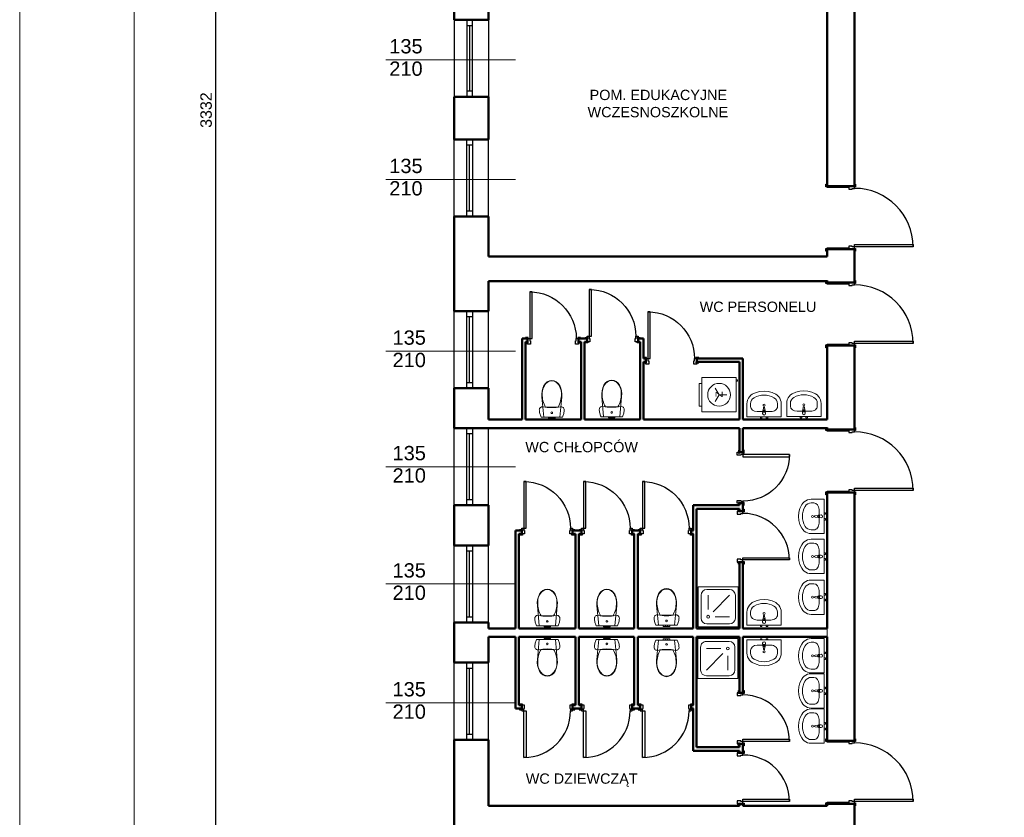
# Model space of a CAD drawing. Header units: millimetres. Extents: x -29624 to 9939, y -6894 to 6495.
# Tile 65 of 243: x -16585 to -14863, y 2950 to 4344. Entities that reach past the tile are written whole.
import ezdxf
from ezdxf.enums import TextEntityAlignment as Align

# ---------------------------------------------------------------- set-up
doc = ezdxf.new("R2010")
doc.units = ezdxf.units.MM
doc.header["$MEASUREMENT"] = 0
for name, color, linetype in [('2D - Ogólne', 7, 'Continuous'), ('Drzwi Archicad', 7, 'Continuous'), ('Konstrukcja - Ściany zew', 7, 'Continuous'), ('Okna Archicada', 7, 'Continuous'), ('Opisy - Teksty', 7, 'Continuous'), ('Wnętrze - Umeblowanie', 7, 'Continuous')]:
    doc.layers.add(name, color=color, linetype=linetype)
for name, color, linetype, lineweight in [('A_opisy', 81, 'Continuous', 13), ('A_sanitarka', 140, 'Continuous', 13), ('A_wymiary', 253, 'Continuous', 9)]:
    doc.layers.add(name, color=color, linetype=linetype, lineweight=lineweight)
doc.styles.get("Standard").update_dxf_attribs({"font": 'arial.ttf'})
doc.styles.add('STYL_AUTOMATYCZNY_1', font='arial.ttf')
doc.dimstyles.new('1do100', dxfattribs={"dimtxt": 20, "dimasz": 15, "dimexe": 15, "dimexo": 0.625, "dimgap": 6, "dimtad": 1, "dimtxsty": 'Standard', "dimblk": 'ARCHTICK', "dimcen": 2.5, "dimadec": 0, "dimazin": 0, "dimtfac": 1, "dimtmove": 0, "dimatfit": 3, "dimldrblk": 'OBLIQUE', "dimfxl": 15, "dimfxlon": 1, "dimarcsym": 0})

# ---------------------------------------------------------------- blocks, each defined once
blk = doc.blocks.new('Drzwi metalowe 27_3')
at = {"layer": 'Drzwi Archicad', "color": 7, "linetype": 'Continuous', "lineweight": 25}
for p, q in [((472, 0), (472, 1024)), ((472, 1024), (512, 1024)), ((512, 1024), (512, 0)), ((-587, 0), (-587, 19)), ((-587, 19), (-537, 19)), ((-537, 0), (-587, 0)), ((-512, 0), (-550, 0)), ((-550, 0), (-550, -100)), ((-537, 19), (-537, 0)), ((-512, -40), (-512, 0)), ((512, 0), (472, 0)), ((550, 0), (512, 0)), ((512, 0), (512, -40)), ((537, 19), (587, 19)), ((537, 0), (537, 19)), ((587, 0), (537, 0)), ((550, -100), (550, 0)), ((587, 19), (587, 0)), ((-550, -480), (-550, -100)), ((-550, -100), (-525, -100)), ((-550, -100), (-500, -100)), ((-525, -100), (-525, -480)), ((-500, -40), (-512, -40)), ((-500, -100), (-500, -40)), ((512, -40), (500, -40)), ((500, -40), (500, -100)), ((500, -100), (550, -100)), ((525, -480), (525, -100)), ((525, -100), (550, -100)), ((550, -100), (550, -480)), ((-587, -499), (-587, -480)), ((-587, -480), (-537, -480)), ((-537, -499), (-587, -499)), ((-525, -480), (-550, -480)), ((-537, -480), (-537, -499)), ((550, -480), (525, -480)), ((537, -480), (587, -480)), ((537, -499), (537, -480)), ((587, -499), (537, -499)), ((587, -480), (587, -499))]:
    blk.add_line(p, q, dxfattribs=at)
blk.add_arc((512, 0), 1024, 90, 180, dxfattribs=at)
blk = doc.blocks.new('Ściana_6_1', base_point=(-11072, -3900))
at = {"layer": 'Konstrukcja - Ściany zew', "color": 7, "linetype": 'Continuous', "lineweight": 50}
for p, q in [((-11552, 7330), (-11552, 7367)), ((-11172, 7330), (-11552, 7330)), ((-11072, 7330), (-11172, 7330)), ((-11072, 7330), (-11072, 7367)), ((-11552, 6230), (-11552, 6193)), ((-11172, 6230), (-11552, 6230)), ((-11072, 6230), (-11172, 6230)), ((-11072, 6230), (-11072, 6193)), ((-11552, 5644), (-11552, 5681)), ((-11172, 5644), (-11552, 5644)), ((-11072, 5644), (-11172, 5644)), ((-11072, 5644), (-11072, 5681)), ((-11552, 4544), (-11552, 4507)), ((-11172, 4544), (-11552, 4544)), ((-11072, 4544), (-11172, 4544)), ((-11072, 4544), (-11072, 4507)), ((-11552, 3075), (-11552, 3112)), ((-11072, 3075), (-11072, 3112)), ((-11172, 3075), (-11552, 3075)), ((-11072, 3075), (-11172, 3075)), ((-11552, 1975), (-11552, 1938)), ((-11172, 1975), (-11552, 1975)), ((-11072, 1975), (-11172, 1975)), ((-11072, 1975), (-11072, 1938)), ((-11552, -2363), (-11552, -2326)), ((-11172, -2363), (-11552, -2363)), ((-11072, -2363), (-11172, -2363)), ((-11072, -2363), (-11072, -2326)), ((-11552, -3463), (-11552, -3500)), ((-11172, -3463), (-11552, -3463)), ((-11072, -3463), (-11172, -3463)), ((-11072, -3463), (-11072, -3500))]:
    blk.add_line(p, q, dxfattribs=at)
at = {"layer": 'Konstrukcja - Ściany zew', "color": 7, "linetype": 'Continuous', "lineweight": 50, "flags": 128}
for points in [[(-11072, 7330), (-11072, 11300)], [(-11552, 10470), (-11552, 7330)], [(-11552, 6230), (-11552, 6100)], [(-11072, 5644), (-11072, 6230)], [(-11552, 5670), (-11552, 5644)], [(-11552, 4544), (-11552, 3252)], [(-11072, 3075), (-11072, 4544)], [(-11552, 3102), (-11552, 3075)], [(-11552, 1975), (-11552, -398)], [(-11072, -2363), (-11072, 1975)], [(-11552, -548), (-11552, -2363)], [(-11552, -3463), (-11552, -3500)], [(-11072, -3900), (-11072, -3463)]]:
    blk.add_lwpolyline(points, dxfattribs=at)
at = {"layer": 'Drzwi Archicad', "color": 21, "linetype": 'Continuous', "lineweight": 13, "true_color": 0xff9955, "zscale": 1000, "rotation": 270}
for p in [(-11072, 6780), (-11072, 5094), (-11072, 2525), (-11072, -2913)]:
    blk.add_blockref('Drzwi metalowe 27_3', p, dxfattribs=at)
blk = doc.blocks.new('Ściana_24_1', base_point=(-11072, -548))
at = {"layer": 'Konstrukcja - Ściany zew', "color": 7, "linetype": 'Continuous', "lineweight": 50, "flags": 128}
for points in [[(-17002, -398), (-17472, -398)], [(-15952, -398), (-16942, -398)], [(-14922, -398), (-15892, -398)], [(-13892, -398), (-14862, -398)], [(-13082, -398), (-13832, -398)], [(-11552, -398), (-13022, -398)], [(-17472, -548), (-17002, -548)], [(-16942, -548), (-15952, -548)], [(-15892, -548), (-14922, -548)], [(-14862, -548), (-13892, -548)], [(-13832, -548), (-13082, -548)], [(-13022, -548), (-11552, -548)]]:
    blk.add_lwpolyline(points, dxfattribs=at)
blk = doc.blocks.new('Ściana_25_1', base_point=(-11072, 3102))
at = {"layer": 'Konstrukcja - Ściany zew', "color": 7, "linetype": 'Continuous', "lineweight": 50, "flags": 128}
for points in [[(-16882, 3252), (-17472, 3252)], [(-17472, 3102), (-13082, 3102)], [(-15852, 3252), (-16822, 3252)], [(-14822, 3252), (-15792, 3252)], [(-13082, 3252), (-14762, 3252)], [(-11552, 3252), (-13022, 3252)], [(-13022, 3102), (-11552, 3102)]]:
    blk.add_lwpolyline(points, dxfattribs=at)
blk = doc.blocks.new('Ściana_26_1', base_point=(-11072, 5670))
at = {"layer": 'Konstrukcja - Ściany zew', "color": 7, "linetype": 'Continuous', "lineweight": 50, "flags": 128}
for points in [[(-11552, 6100), (-17472, 6100)], [(-17472, 5670), (-11552, 5670)]]:
    blk.add_lwpolyline(points, dxfattribs=at)
blk = doc.blocks.new('Ściana_27_1', base_point=(-13082, 4319))
at = {"layer": 'Konstrukcja - Ściany zew', "color": 7, "linetype": 'Continuous', "lineweight": 50, "flags": 128}
for points in [[(-13022, 4319), (-13082, 4319)], [(-13022, 3252), (-13022, 4319)], [(-13082, 4259), (-13082, 3252)]]:
    blk.add_lwpolyline(points, dxfattribs=at)
blk = doc.blocks.new('Ściana_114_1', base_point=(-16882, 4609))
at = {"layer": 'Konstrukcja - Ściany zew', "color": 7, "linetype": 'Continuous', "lineweight": 50, "flags": 128}
for points in [[(-16882, 4669), (-16822, 4669)], [(-16882, 4669), (-16882, 3252)], [(-16822, 3252), (-16822, 4609)]]:
    blk.add_lwpolyline(points, dxfattribs=at)
blk = doc.blocks.new('Ściana_115_1', base_point=(-14822, 4669))
at = {"layer": 'Konstrukcja - Ściany zew', "color": 7, "linetype": 'Continuous', "lineweight": 50, "flags": 128}
for points in [[(-14762, 4669), (-14822, 4669)], [(-14762, 4319), (-14762, 4669)], [(-14822, 4609), (-14822, 3252)], [(-14762, 3252), (-14762, 4259)]]:
    blk.add_lwpolyline(points, dxfattribs=at)
blk = doc.blocks.new('Drzwi metalowe 27_22')
at = {"layer": 'Drzwi Archicad', "color": 7, "linetype": 'Continuous', "lineweight": 25}
for p, q in [((367, 0), (367, 814)), ((367, 814), (407, 814)), ((407, 814), (407, 0)), ((-482, 0), (-482, 19)), ((-482, 19), (-432, 19)), ((-432, 0), (-482, 0)), ((-407, 0), (-445, 0)), ((-445, 0), (-445, -100)), ((-432, 19), (-432, 0)), ((-407, -40), (-407, 0)), ((407, 0), (367, 0)), ((445, 0), (407, 0)), ((407, 0), (407, -40)), ((432, 19), (482, 19)), ((432, 0), (432, 19)), ((482, 0), (432, 0)), ((445, -100), (445, 0)), ((482, 19), (482, 0)), ((-482, -79), (-482, -60)), ((-482, -60), (-432, -60)), ((-432, -79), (-482, -79)), ((-445, -100), (-395, -100)), ((-432, -60), (-432, -79)), ((-395, -40), (-407, -40)), ((-395, -100), (-395, -40)), ((407, -40), (395, -40)), ((395, -40), (395, -100)), ((395, -100), (445, -100)), ((432, -60), (482, -60)), ((432, -79), (432, -60)), ((482, -79), (432, -79)), ((482, -60), (482, -79))]:
    blk.add_line(p, q, dxfattribs=at)
at = {"layer": 'Drzwi Archicad', "color": 7, "linetype": 'Continuous', "lineweight": 50}
for p, q in [((-445, 0), (-482, 0)), ((-445, 0), (-482, 0)), ((-445, 0), (-445, -60)), ((-445, 0), (-445, -60)), ((445, 0), (445, -60)), ((445, 0), (445, -60)), ((445, 0), (482, 0)), ((445, 0), (482, 0)), ((-445, -60), (-482, -60)), ((-445, -60), (-482, -60)), ((445, -60), (482, -60)), ((445, -60), (482, -60))]:
    blk.add_line(p, q, dxfattribs=at)
at = {"layer": 'Drzwi Archicad', "color": 7, "linetype": 'Continuous', "lineweight": 25}
blk.add_arc((407, 0), 814, 90, 180, dxfattribs=at)
blk = doc.blocks.new('Ściana_116_1', base_point=(-13082, 4319))
at = {"layer": 'Konstrukcja - Ściany zew', "color": 7, "linetype": 'Continuous', "lineweight": 50}
for p, q in [((-14721, 4319), (-14758, 4319)), ((-14721, 4319), (-14721, 4259)), ((-13831, 4319), (-13794, 4319)), ((-13831, 4319), (-13831, 4259)), ((-14721, 4259), (-14758, 4259)), ((-13831, 4259), (-13794, 4259))]:
    blk.add_line(p, q, dxfattribs=at)
at = {"layer": 'Konstrukcja - Ściany zew', "color": 7, "linetype": 'Continuous', "lineweight": 50, "flags": 128}
for points in [[(-14721, 4319), (-14762, 4319)], [(-13082, 4319), (-13831, 4319)], [(-14762, 4259), (-14721, 4259)], [(-13831, 4259), (-13082, 4259)]]:
    blk.add_lwpolyline(points, dxfattribs=at)
at = {"layer": 'Drzwi Archicad', "color": 21, "linetype": 'Continuous', "lineweight": 13, "true_color": 0xff9955, "xscale": -1, "zscale": 1000}
blk.add_blockref('Drzwi metalowe 27_22', (-14276, 4319), dxfattribs=at)
blk = doc.blocks.new('Ściana_117_1', base_point=(-15852, 4609))
at = {"layer": 'Konstrukcja - Ściany zew', "color": 7, "linetype": 'Continuous', "lineweight": 50, "flags": 128}
for points in [[(-15852, 4609), (-15852, 3252)], [(-15792, 3252), (-15792, 4609)]]:
    blk.add_lwpolyline(points, dxfattribs=at)
blk = doc.blocks.new('Drzwi metalowe 27_23')
at = {"layer": 'Drzwi Archicad', "color": 7, "linetype": 'Continuous', "lineweight": 25}
for p, q in [((367, 0), (367, 814)), ((367, 814), (407, 814)), ((407, 814), (407, 0)), ((-407, 0), (-445, 0)), ((-445, 0), (-445, -100)), ((-407, -40), (-407, 0)), ((407, 0), (367, 0)), ((445, 0), (407, 0)), ((407, 0), (407, -40)), ((445, -100), (445, 0)), ((-432, -21), (-482, -21)), ((-482, -21), (-482, -40)), ((-482, -40), (-432, -40)), ((-432, -100), (-482, -100)), ((-482, -100), (-482, -119)), ((-482, -119), (-432, -119)), ((-445, -100), (-395, -100)), ((-432, -40), (-432, -21)), ((-432, -119), (-432, -100)), ((-395, -40), (-407, -40)), ((-395, -100), (-395, -40)), ((407, -40), (395, -40)), ((395, -40), (395, -100)), ((395, -100), (445, -100)), ((482, -21), (432, -21)), ((432, -21), (432, -40)), ((432, -40), (482, -40)), ((482, -100), (432, -100)), ((432, -100), (432, -119)), ((432, -119), (482, -119)), ((482, -40), (482, -21)), ((482, -119), (482, -100))]:
    blk.add_line(p, q, dxfattribs=at)
at = {"layer": 'Drzwi Archicad', "color": 7, "linetype": 'Continuous', "lineweight": 50}
for p, q in [((-445, -40), (-482, -40)), ((-445, -40), (-482, -40)), ((-445, -100), (-482, -100)), ((-445, -100), (-482, -100)), ((-445, -100), (-445, -40)), ((-445, -100), (-445, -40)), ((445, -100), (445, -40)), ((445, -100), (445, -40)), ((445, -40), (482, -40)), ((445, -40), (482, -40)), ((445, -100), (482, -100)), ((445, -100), (482, -100))]:
    blk.add_line(p, q, dxfattribs=at)
at = {"layer": 'Drzwi Archicad', "color": 7, "linetype": 'Continuous', "lineweight": 25}
blk.add_arc((407, 0), 814, 90, 180, dxfattribs=at)
blk = doc.blocks.new('Ściana_118_1', base_point=(-16882, 4609))
at = {"layer": 'Konstrukcja - Ściany zew', "color": 7, "linetype": 'Continuous', "lineweight": 50}
for p, q in [((-16789, 4669), (-16826, 4669)), ((-16789, 4669), (-16789, 4609)), ((-15899, 4669), (-15862, 4669)), ((-15899, 4669), (-15899, 4609)), ((-15747, 4669), (-15784, 4669)), ((-15747, 4609), (-15747, 4669)), ((-14857, 4669), (-14820, 4669)), ((-14857, 4609), (-14857, 4669)), ((-16789, 4609), (-16826, 4609)), ((-15899, 4609), (-15862, 4609)), ((-15747, 4609), (-15784, 4609)), ((-14857, 4609), (-14820, 4609))]:
    blk.add_line(p, q, dxfattribs=at)
at = {"layer": 'Konstrukcja - Ściany zew', "color": 7, "linetype": 'Continuous', "lineweight": 50, "flags": 128}
for points in [[(-16789, 4669), (-16822, 4669)], [(-15747, 4669), (-15899, 4669)], [(-14822, 4669), (-14857, 4669)], [(-16822, 4609), (-16789, 4609)], [(-15899, 4609), (-15852, 4609)], [(-15792, 4609), (-15747, 4609)], [(-14857, 4609), (-14822, 4609)]]:
    blk.add_lwpolyline(points, dxfattribs=at)
at = {"layer": 'Drzwi Archicad', "color": 21, "linetype": 'Continuous', "lineweight": 13, "true_color": 0xff9955, "xscale": -1, "zscale": 1000}
for name, p in [('Drzwi metalowe 27_23', (-15302, 4709)), ('Drzwi metalowe 27_22', (-16344, 4669))]:
    blk.add_blockref(name, p, dxfattribs=at)
blk = doc.blocks.new('Ściana_119_1', base_point=(-13082, 3102))
at = {"layer": 'Konstrukcja - Ściany zew', "color": 7, "linetype": 'Continuous', "lineweight": 50}
for p, q in [((-13082, 2679), (-13082, 2716)), ((-13022, 2679), (-13082, 2679)), ((-13022, 2679), (-13022, 2716)), ((-13082, 1789), (-13082, 1752)), ((-13022, 1789), (-13082, 1789)), ((-13022, 1789), (-13022, 1752)), ((-13082, 1649), (-13082, 1686)), ((-13022, 1649), (-13082, 1649)), ((-13022, 1649), (-13022, 1686)), ((-13082, 759), (-13082, 722)), ((-13022, 759), (-13082, 759)), ((-13022, 759), (-13022, 722))]:
    blk.add_line(p, q, dxfattribs=at)
at = {"layer": 'Konstrukcja - Ściany zew', "color": 7, "linetype": 'Continuous', "lineweight": 50, "flags": 128}
for points in [[(-13082, 3102), (-13082, 2679)], [(-13022, 2679), (-13022, 3102)], [(-13082, 1789), (-13082, 1752)], [(-13022, 1649), (-13022, 1789)], [(-13082, 1692), (-13082, 1649)], [(-13082, 759), (-13082, -398)], [(-13022, -398), (-13022, 759)]]:
    blk.add_lwpolyline(points, dxfattribs=at)
at = {"layer": 'Drzwi Archicad', "color": 21, "linetype": 'Continuous', "lineweight": 13, "true_color": 0xff9955, "xscale": -1, "zscale": 1000, "rotation": 270}
blk.add_blockref('Drzwi metalowe 27_22', (-13022, 2234), dxfattribs=at)
at = {"layer": 'Drzwi Archicad', "color": 21, "linetype": 'Continuous', "lineweight": 13, "true_color": 0xff9955, "zscale": 1000, "rotation": 270}
blk.add_blockref('Drzwi metalowe 27_22', (-13022, 1204), dxfattribs=at)
blk = doc.blocks.new('Ściana_120_1', base_point=(-15952, 1252))
at = {"layer": 'Konstrukcja - Ściany zew', "color": 7, "linetype": 'Continuous', "lineweight": 50, "flags": 128}
for points in [[(-15952, 1252), (-15952, -398)], [(-15892, -398), (-15892, 1252)]]:
    blk.add_lwpolyline(points, dxfattribs=at)
blk = doc.blocks.new('Ściana_121_1', base_point=(-13892, 1752))
at = {"layer": 'Konstrukcja - Ściany zew', "color": 7, "linetype": 'Continuous', "lineweight": 50, "flags": 128}
for points in [[(-13892, 1752), (-13832, 1752)], [(-13892, 1752), (-13892, 1312)], [(-13832, -398), (-13832, 1692)], [(-13892, 1252), (-13892, -398)]]:
    blk.add_lwpolyline(points, dxfattribs=at)
blk = doc.blocks.new('Ściana_122_1', base_point=(-13082, 1752))
at = {"layer": 'Konstrukcja - Ściany zew', "color": 7, "linetype": 'Continuous', "lineweight": 50, "flags": 128}
for points in [[(-13082, 1752), (-13832, 1752)], [(-13832, 1692), (-13082, 1692)]]:
    blk.add_lwpolyline(points, dxfattribs=at)
blk = doc.blocks.new('Ściana_123_1', base_point=(-14922, 1252))
at = {"layer": 'Konstrukcja - Ściany zew', "color": 7, "linetype": 'Continuous', "lineweight": 50, "flags": 128}
for points in [[(-14922, 1252), (-14922, -398)], [(-14862, -398), (-14862, 1252)]]:
    blk.add_lwpolyline(points, dxfattribs=at)
blk = doc.blocks.new('Ściana_124_1', base_point=(-17002, 1252))
at = {"layer": 'Konstrukcja - Ściany zew', "color": 7, "linetype": 'Continuous', "lineweight": 50}
for p, q in [((-16890, 1312), (-16927, 1312)), ((-16890, 1252), (-16927, 1252)), ((-16890, 1252), (-16890, 1312)), ((-16000, 1312), (-15963, 1312)), ((-16000, 1252), (-16000, 1312)), ((-16000, 1252), (-15963, 1252)), ((-15847, 1312), (-15884, 1312)), ((-15847, 1252), (-15884, 1252)), ((-15847, 1252), (-15847, 1312)), ((-14957, 1312), (-14920, 1312)), ((-14957, 1252), (-14957, 1312)), ((-14957, 1252), (-14920, 1252)), ((-14817, 1312), (-14854, 1312)), ((-14817, 1252), (-14854, 1252)), ((-14817, 1252), (-14817, 1312)), ((-13927, 1312), (-13890, 1312)), ((-13927, 1252), (-13927, 1312)), ((-13927, 1252), (-13890, 1252))]:
    blk.add_line(p, q, dxfattribs=at)
at = {"layer": 'Konstrukcja - Ściany zew', "color": 7, "linetype": 'Continuous', "lineweight": 50, "flags": 128}
for points in [[(-17002, 1312), (-17002, 1252)], [(-16890, 1312), (-17002, 1312)], [(-16942, 1252), (-16890, 1252)], [(-15847, 1312), (-16000, 1312)], [(-16000, 1252), (-15952, 1252)], [(-15892, 1252), (-15847, 1252)], [(-14817, 1312), (-14957, 1312)], [(-14957, 1252), (-14922, 1252)], [(-14862, 1252), (-14817, 1252)], [(-13892, 1312), (-13927, 1312)], [(-13927, 1252), (-13892, 1252)]]:
    blk.add_lwpolyline(points, dxfattribs=at)
at = {"layer": 'Drzwi Archicad', "color": 21, "linetype": 'Continuous', "lineweight": 13, "true_color": 0xff9955, "xscale": -1, "zscale": 1000}
for p in [(-16445, 1352), (-15402, 1352), (-14372, 1352)]:
    blk.add_blockref('Drzwi metalowe 27_23', p, dxfattribs=at)
blk = doc.blocks.new('Ściana_125_1', base_point=(-17002, 1252))
at = {"layer": 'Konstrukcja - Ściany zew', "color": 7, "linetype": 'Continuous', "lineweight": 50, "flags": 128}
for points in [[(-17002, 1252), (-17002, -398)], [(-16942, -398), (-16942, 1252)]]:
    blk.add_lwpolyline(points, dxfattribs=at)
blk = doc.blocks.new('Ściana_126_1', base_point=(-13082, -3947))
at = {"layer": 'Konstrukcja - Ściany zew', "color": 7, "linetype": 'Continuous', "lineweight": 50}
for p, q in [((-13082, -1523), (-13082, -1486)), ((-13022, -1523), (-13082, -1523)), ((-13022, -1523), (-13022, -1486)), ((-13082, -2413), (-13082, -2450)), ((-13022, -2413), (-13082, -2413)), ((-13082, -2573), (-13082, -2536)), ((-13022, -2573), (-13082, -2573)), ((-13022, -2413), (-13022, -2450)), ((-13022, -2573), (-13022, -2536)), ((-13082, -3463), (-13082, -3500)), ((-13022, -3463), (-13082, -3463)), ((-13022, -3463), (-13022, -3500))]:
    blk.add_line(p, q, dxfattribs=at)
at = {"layer": 'Konstrukcja - Ściany zew', "color": 7, "linetype": 'Continuous', "lineweight": 50, "flags": 128}
for points in [[(-13082, -298), (-13082, -398)], [(-13022, -398), (-13022, -298)], [(-13082, -548), (-13082, -1523)], [(-13022, -1523), (-13022, -548)], [(-13082, -2413), (-13082, -2476)], [(-13082, -2536), (-13082, -2573)], [(-13022, -2573), (-13022, -2413)], [(-13082, -3463), (-13082, -3500)], [(-13022, -3500), (-13022, -3463)], [(-13082, -3900), (-13082, -3947)], [(-13082, -3947), (-13022, -3947)], [(-13022, -3947), (-13022, -3900)]]:
    blk.add_lwpolyline(points, dxfattribs=at)
at = {"layer": 'Drzwi Archicad', "color": 21, "linetype": 'Continuous', "lineweight": 13, "true_color": 0xff9955, "zscale": 1000, "rotation": 270}
for p in [(-13022, -1968), (-13022, -3018)]:
    blk.add_blockref('Drzwi metalowe 27_22', p, dxfattribs=at)
blk = doc.blocks.new('Ściana_127_1', base_point=(-15952, -1740))
at = {"layer": 'Konstrukcja - Ściany zew', "color": 7, "linetype": 'Continuous', "lineweight": 50, "flags": 128}
for points in [[(-15952, -298), (-15952, -398)], [(-15892, -398), (-15892, -298)], [(-15952, -548), (-15952, -1740)], [(-15892, -1740), (-15892, -548)]]:
    blk.add_lwpolyline(points, dxfattribs=at)
blk = doc.blocks.new('Ściana_128_1', base_point=(-13892, -2536))
at = {"layer": 'Konstrukcja - Ściany zew', "color": 7, "linetype": 'Continuous', "lineweight": 50, "flags": 128}
for points in [[(-13892, -298), (-13892, -398)], [(-13832, -398), (-13832, -298)], [(-13892, -548), (-13892, -1740)], [(-13832, -2476), (-13832, -548)], [(-13892, -1800), (-13892, -2536)], [(-13892, -2536), (-13832, -2536)]]:
    blk.add_lwpolyline(points, dxfattribs=at)
blk = doc.blocks.new('Ściana_129_1', base_point=(-13082, -2536))
at = {"layer": 'Konstrukcja - Ściany zew', "color": 7, "linetype": 'Continuous', "lineweight": 50, "flags": 128}
for points in [[(-13082, -2476), (-13832, -2476)], [(-13832, -2536), (-13082, -2536)]]:
    blk.add_lwpolyline(points, dxfattribs=at)
blk = doc.blocks.new('Ściana_130_1', base_point=(-14922, -1740))
at = {"layer": 'Konstrukcja - Ściany zew', "color": 7, "linetype": 'Continuous', "lineweight": 50, "flags": 128}
for points in [[(-14922, -298), (-14922, -398)], [(-14862, -398), (-14862, -298)], [(-14922, -548), (-14922, -1740)], [(-14862, -1740), (-14862, -548)]]:
    blk.add_lwpolyline(points, dxfattribs=at)
blk = doc.blocks.new('Ściana_131_1', base_point=(-17002, -1740))
at = {"layer": 'Konstrukcja - Ściany zew', "color": 7, "linetype": 'Continuous', "lineweight": 50}
for p, q in [((-16890, -1740), (-16927, -1740)), ((-16890, -1800), (-16927, -1800)), ((-16890, -1740), (-16890, -1800)), ((-16000, -1740), (-15963, -1740)), ((-16000, -1740), (-16000, -1800)), ((-16000, -1800), (-15963, -1800)), ((-15847, -1740), (-15884, -1740)), ((-15847, -1800), (-15884, -1800)), ((-15847, -1740), (-15847, -1800)), ((-14957, -1740), (-14920, -1740)), ((-14957, -1740), (-14957, -1800)), ((-14957, -1800), (-14920, -1800)), ((-14817, -1740), (-14854, -1740)), ((-14817, -1800), (-14854, -1800)), ((-14817, -1740), (-14817, -1800)), ((-13927, -1740), (-13890, -1740)), ((-13927, -1740), (-13927, -1800)), ((-13927, -1800), (-13890, -1800))]:
    blk.add_line(p, q, dxfattribs=at)
at = {"layer": 'Konstrukcja - Ściany zew', "color": 7, "linetype": 'Continuous', "lineweight": 50, "flags": 128}
for points in [[(-17002, -1800), (-17002, -1740)], [(-17002, -1800), (-16890, -1800)], [(-16890, -1740), (-16942, -1740)], [(-15952, -1740), (-16000, -1740)], [(-16000, -1800), (-15847, -1800)], [(-15847, -1740), (-15892, -1740)], [(-14922, -1740), (-14957, -1740)], [(-14957, -1800), (-14817, -1800)], [(-14817, -1740), (-14862, -1740)], [(-13892, -1740), (-13927, -1740)], [(-13927, -1800), (-13892, -1800)]]:
    blk.add_lwpolyline(points, dxfattribs=at)
at = {"layer": 'Drzwi Archicad', "color": 21, "linetype": 'Continuous', "lineweight": 13, "true_color": 0xff9955, "zscale": 1000, "rotation": 180}
for p in [(-16445, -1840), (-15402, -1840), (-14372, -1840)]:
    blk.add_blockref('Drzwi metalowe 27_23', p, dxfattribs=at)
blk = doc.blocks.new('Ściana_132_1', base_point=(-17002, -1740))
at = {"layer": 'Konstrukcja - Ściany zew', "color": 7, "linetype": 'Continuous', "lineweight": 50, "flags": 128}
for points in [[(-17002, -298), (-17002, -398)], [(-16942, -398), (-16942, -298)], [(-17002, -548), (-17002, -1740)], [(-16942, -1740), (-16942, -548)]]:
    blk.add_lwpolyline(points, dxfattribs=at)
blk = doc.blocks.new('Pralka 27')
for q in [(0, -167), (-115, -367), (115, -367)]:
    blk.add_line((0, -300), q)
at = {"flags": 128}
for points in [[(-300, 0), (-300, -600), (300, -600), (300, 0)], [(-264, 0), (-236, 0), (-236, 20), (-264, 20)], [(-264, 0), (-236, 0), (-236, 20), (-264, 20)], [(-200, -600), (-200, -650), (200, -650), (200, -600)]]:
    blk.add_lwpolyline(points, close=True, dxfattribs=at)
blk.add_circle((0, -300), 200)
at = {"style": 'STYL_AUTOMATYCZNY_1'}
blk.add_attdef('stDisplayText', text='', height=120, rotation=180, dxfattribs=at).set_placement((0, -293), align=Align.MIDDLE_CENTER)
blk = doc.blocks.new('Brodzik prysznicowy 27')
for p, q in [((50, 550), (50, 150)), ((550, 650), (150, 650)), ((175, 300), (175, 550)), ((263, 263), (550, 550)), ((650, 150), (650, 550)), ((300, 175), (550, 175)), ((150, 50), (550, 50))]:
    blk.add_line(p, q)
at = {"flags": 128}
blk.add_lwpolyline([(700, 0), (700, 700), (0, 700), (0, 0)], close=True, dxfattribs=at)
blk.add_circle((175, 175), 25)
for centre, start, end in [((150, 550), 90, 180), ((550, 550), 0, 90), ((150, 150), 180, 270), ((550, 150), 270, 0)]:
    blk.add_arc(centre, 100, start, end)
blk = doc.blocks.new('_ArchTick')
at = {"color": 0, "linetype": 'ByBlock', "const_width": 0.15}
blk.add_lwpolyline([(-0.5, -0.5), (0.5, 0.5)], dxfattribs=at)
blk = doc.blocks.new('*D582')
at = {"layer": 'A_wymiary', "color": 0, "lineweight": -2, "transparency": 16777216}
for p, q in [((-16227.5, 5852.3), (-16257.5, 5852.3)), ((-16242.5, 5852.3), (-16242.5, 2520.3)), ((-16227.5, 2520.3), (-16257.5, 2520.3))]:
    blk.add_line(p, q, dxfattribs=at)
at = {"layer": 'Defpoints', "color": 0, "transparency": 16777216}
for p in [(-15825.1, 5852.3), (-16242.5, 2520.3), (-15765.1, 2520.3)]:
    blk.add_point(p, dxfattribs=at)
at = {"layer": 'A_wymiary', "color": 0, "lineweight": -2, "transparency": 16777216, "xscale": 15, "yscale": 15, "zscale": 15}
for p, rotation in [((-16242.5, 5852.3), 90), ((-16242.5, 2520.3), 270)]:
    blk.add_blockref('_ArchTick', p, dxfattribs=dict(at, rotation=rotation))
at = {"layer": 'A_wymiary', "color": 0, "transparency": 16777216, "insert": (-16258.7, 4186.3), "char_height": 20, "attachment_point": 5, "rotation": 90}
blk.add_mtext('{\\fArial|b0|i0|c238|p34;3332}', dxfattribs=at)
blk = doc.blocks.new('_Oblique')
at = {"color": 0, "linetype": 'ByBlock', "lineweight": -2}
blk.add_line((-0.5, -0.5), (0.5, 0.5), dxfattribs=at)
blk = doc.blocks.new('Umywalka 27')
for p, q in [((119, -92), (-119, -92)), ((-14, -97), (-14, -82)), ((-14, -82), (14, -82)), ((14, -82), (14, -97)), ((-235, -183), (-235, -229)), ((235, -183), (235, -229))]:
    blk.add_line(p, q)
at = {"flags": 128}
for points in [[(-300, 0), (-300, -229), (-297, -263), (-289, -295), (-274, -326), (-256, -353), (-232, -377), (-205, -396), (-140, -426), (-71, -444), (0, -450), (71, -444), (140, -426), (205, -396), (232, -377), (256, -353), (274, -326), (289, -295), (297, -263), (300, -229), (300, 0)], [(-64, 0), (-37, 0), (-37, 20), (-64, 20)], [(37, 0), (64, 0), (64, 20), (37, 20)]]:
    blk.add_lwpolyline(points, close=True, dxfattribs=at)
blk.add_lwpolyline([(-25, -57), (-21, -99, 0.12102), (-18, -109), (-11, -162, 0.882566), (11, -162), (18, -109, 0.12102), (21, -99), (25, -57, 1)], format="xyb", close=True, dxfattribs=at)
blk.add_circle((0, -207), 17.5)
for radius, start, end in [(21.1, 212.771, 327.229), (13.6, 180, 0)]:
    blk.add_arc((0, -97), radius, start, end)
for centre, major_axis, ratio, start_param, end_param in [((-119, -183), (116, 0), 0.783646, 1.570796, 3.141593), ((119, -183), (116, 0), 0.783646, 0, 1.570796), ((-119, -229), (0, 121), 0.956522, 1.570796, 2.644618), ((0, 0), (0, 382), 0.956522, 2.644618, 3.638567), ((119, -229), (0, 121), 0.956522, 3.638567, 4.712389)]:
    blk.add_ellipse(centre, major_axis=major_axis, ratio=ratio, start_param=start_param, end_param=end_param)
blk = doc.blocks.new('WC 27')
for p, q in [((-57, 20), (-40, 20)), ((-57, 0), (-57, 20)), ((-40, 20), (-16, 20)), ((-16, 20), (-11, 20)), ((-16, 0), (-16, 20)), ((-11, 20), (0, 20)), ((0, 20), (11, 20)), ((0, 0), (11, 0)), ((11, 20), (16, 20)), ((11, 0), (16, 0)), ((16, 0), (16, 20)), ((16, 20), (40, 20)), ((16, 0), (40, 0)), ((40, 20), (57, 20)), ((40, 0), (57, 0)), ((57, 0), (57, 20)), ((-57, 0), (-40, 0)), ((-40, 0), (-16, 0)), ((-16, 0), (-11, 0)), ((-11, 0), (0, 0)), ((0, -173), (-109, -173)), ((109, -173), (0, -173))]:
    blk.add_line(p, q)
at = {"flags": 128}
for points in [[(-187, 0), (-194, -15), (-200, -31), (-205, -46), (-210, -62), (-213, -79), (-216, -95), (-217, -112), (-218, -128), (-216, -140), (-212, -151), (-206, -161), (-198, -169), (-188, -175), (-178, -179), (-166, -181), (-154, -180), (-116, -173), (-78, -168), (-39, -165), (0, -164), (39, -165), (78, -168), (116, -173), (154, -180), (166, -181), (178, -179), (188, -175), (198, -169), (206, -161), (212, -151), (216, -140), (218, -128), (217, -112), (216, -95), (213, -79), (210, -62), (205, -46), (200, -31), (194, -15), (187, 0)], [(-169, -453), (-157, -503), (-138, -550), (-112, -587), (-79, -616), (-41, -634), (0, -640), (41, -634), (79, -616), (112, -587), (138, -550), (157, -503), (169, -453), (175, -402), (173, -350), (141, 0), (-141, 0), (-173, -350), (-175, -402)]]:
    blk.add_lwpolyline(points, close=True, dxfattribs=at)
blk.add_ellipse((0, -75), major_axis=(15, 0), ratio=0.999724)
for centre, major_axis, start_param, end_param in [((258, -388), (0, 426), 1.041392, 1.594412), ((-258, -388), (0, 426), 4.688771, 5.241791), ((89, -412), (0, 257), 1.515065, 2.415654), ((-89, -412), (0, 257), 3.867528, 4.768116), ((1, -493), (0, 139), 2.509088, 3.135732), ((-1, -493), (0, 139), 3.147454, 3.774097)]:
    blk.add_ellipse(centre, major_axis=major_axis, ratio=0.999377, start_param=start_param, end_param=end_param)

msp = doc.modelspace()

# ---------------------------------------------------------------- linework, layer by layer
at = {"layer": '2D - Ogólne', "color": 7, "linetype": 'Continuous', "lineweight": 15}
for p, q in [((-15944.474, 4274.044), (-15717.983, 4274.044)), ((-15944.474, 4064.913), (-15717.983, 4064.913)), ((-15944.474, 3764.913), (-15717.983, 3764.913)), ((-15944.474, 3563.043), (-15717.983, 3563.043)), ((-15944.474, 3358.063), (-15717.983, 3358.063)), ((-15173.063, 3290.563), (-15173.063, 3265.563)), ((-15944.474, 3150.371), (-15717.983, 3150.371))]:
    msp.add_line(p, q, dxfattribs=at)
at = {"layer": 'A_opisy'}
for points in [[(-16584.738, 6326.793), (-10384.738, 6326.793), (-10384.738, 2126.793), (-16584.738, 2126.793)], [(-16384.738, 6256.793), (-10454.738, 6256.793), (-10454.738, 2196.793), (-16384.738, 2196.793)]]:
    msp.add_lwpolyline(points, close=True, dxfattribs=at)
at = {"layer": 'Konstrukcja - Ściany zew', "color": 7, "linetype": 'Continuous', "lineweight": 50}
for p, q in [((-15825.063, 4344.256), (-15825.063, 4414.472)), ((-15825.063, 4344.256), (-15803.063, 4344.256)), ((-15803.063, 4344.256), (-15793.063, 4344.256)), ((-15793.063, 4344.256), (-15765.063, 4344.256)), ((-15825.063, 4135.125), (-15825.063, 4209.256)), ((-15825.063, 4209.256), (-15803.063, 4209.256)), ((-15803.063, 4209.256), (-15793.063, 4209.256)), ((-15793.063, 4209.256), (-15765.063, 4209.256)), ((-15825.063, 4135.125), (-15803.063, 4135.125)), ((-15803.063, 4135.125), (-15793.063, 4135.125)), ((-15793.063, 4135.125), (-15765.063, 4135.125)), ((-15825.063, 3835.125), (-15825.063, 4000.125)), ((-15825.063, 4000.125), (-15803.063, 4000.125)), ((-15803.063, 4000.125), (-15793.063, 4000.125)), ((-15793.063, 4000.125), (-15765.063, 4000.125)), ((-15825.063, 3835.125), (-15803.063, 3835.125)), ((-15803.063, 3835.125), (-15793.063, 3835.125)), ((-15793.063, 3835.125), (-15765.063, 3835.125)), ((-15825.063, 3630.543), (-15825.063, 3700.125)), ((-15825.063, 3700.125), (-15803.063, 3700.125)), ((-15803.063, 3700.125), (-15793.063, 3700.125)), ((-15793.063, 3700.125), (-15765.063, 3700.125)), ((-15825.063, 3630.543), (-15803.063, 3630.543)), ((-15803.063, 3630.543), (-15793.063, 3630.543)), ((-15793.063, 3630.543), (-15765.063, 3630.543)), ((-15825.063, 3425.563), (-15825.063, 3495.543)), ((-15825.063, 3495.543), (-15803.063, 3495.543)), ((-15803.063, 3495.543), (-15793.063, 3495.543)), ((-15793.063, 3495.543), (-15765.063, 3495.543)), ((-15825.063, 3425.563), (-15803.063, 3425.563)), ((-15803.063, 3425.563), (-15793.063, 3425.563)), ((-15793.063, 3425.563), (-15765.063, 3425.563)), ((-15825.063, 3220.583), (-15825.063, 3290.563)), ((-15825.063, 3290.563), (-15803.063, 3290.563)), ((-15803.063, 3290.563), (-15793.063, 3290.563)), ((-15793.063, 3290.563), (-15765.063, 3290.563)), ((-15825.063, 3220.583), (-15803.063, 3220.583)), ((-15803.063, 3220.583), (-15793.063, 3220.583)), ((-15793.063, 3220.583), (-15765.063, 3220.583)), ((-15825.063, 2910.323), (-15825.063, 3085.583)), ((-15825.063, 3085.583), (-15803.063, 3085.583)), ((-15803.063, 3085.583), (-15793.063, 3085.583)), ((-15793.063, 3085.583), (-15765.063, 3085.583))]:
    msp.add_line(p, q, dxfattribs=at)
at = {"layer": 'Konstrukcja - Ściany zew', "color": 7, "linetype": 'Continuous', "lineweight": 50, "flags": 128}
for points in [[(-15765.063, 4344.256), (-15765.063, 4367.323)], [(-15765.063, 4135.125), (-15765.063, 4209.256)], [(-15765.063, 3930.323), (-15765.063, 4000.125)], [(-15765.063, 3835.125), (-15765.063, 3887.323)], [(-15765.063, 3645.543), (-15765.063, 3700.125)], [(-15765.063, 3425.563), (-15765.063, 3495.543)], [(-15765.063, 3280.563), (-15765.063, 3290.563)], [(-15765.063, 3220.583), (-15765.063, 3265.563)], [(-15765.063, 2970.323), (-15765.063, 3085.583)], [(-15326.063, 2970.323), (-15765.063, 2970.323)], [(-15173.063, 2970.323), (-15320.063, 2970.323)]]:
    msp.add_lwpolyline(points, dxfattribs=at)
at = {"layer": 'Okna Archicada', "color": 7, "linetype": 'Continuous', "lineweight": 25}
for p, q in [((-15825.063, 4344.256), (-15825.063, 4209.256)), ((-15803.063, 4344.256), (-15803.063, 4334.256)), ((-15793.063, 4334.256), (-15793.063, 4344.256)), ((-15765.063, 4344.256), (-15765.063, 4209.256)), ((-15803.063, 4334.256), (-15793.063, 4334.256)), ((-15803.063, 4334.256), (-15803.063, 4219.256)), ((-15798.063, 4334.256), (-15798.063, 4219.256)), ((-15793.063, 4219.256), (-15793.063, 4334.256)), ((-15793.063, 4219.256), (-15803.063, 4219.256)), ((-15803.063, 4219.256), (-15803.063, 4209.256)), ((-15793.063, 4209.256), (-15793.063, 4219.256)), ((-15825.063, 4000.125), (-15825.063, 4135.125)), ((-15803.063, 4125.125), (-15803.063, 4135.125)), ((-15793.063, 4135.125), (-15793.063, 4125.125)), ((-15765.063, 4000.125), (-15765.063, 4135.125)), ((-15793.063, 4125.125), (-15803.063, 4125.125)), ((-15803.063, 4010.125), (-15803.063, 4125.125)), ((-15798.063, 4010.125), (-15798.063, 4125.125)), ((-15793.063, 4125.125), (-15793.063, 4010.125)), ((-15803.063, 4000.125), (-15803.063, 4010.125)), ((-15803.063, 4010.125), (-15793.063, 4010.125)), ((-15793.063, 4010.125), (-15793.063, 4000.125)), ((-15825.063, 3700.125), (-15825.063, 3835.125)), ((-15803.063, 3825.125), (-15803.063, 3835.125)), ((-15793.063, 3825.125), (-15803.063, 3825.125)), ((-15803.063, 3710.125), (-15803.063, 3825.125)), ((-15798.063, 3710.125), (-15798.063, 3825.125)), ((-15793.063, 3835.125), (-15793.063, 3825.125)), ((-15793.063, 3825.125), (-15793.063, 3710.125)), ((-15765.063, 3700.125), (-15765.063, 3835.125)), ((-15803.063, 3700.125), (-15803.063, 3710.125)), ((-15803.063, 3710.125), (-15793.063, 3710.125)), ((-15793.063, 3710.125), (-15793.063, 3700.125)), ((-15825.063, 3495.543), (-15825.063, 3630.543)), ((-15803.063, 3620.543), (-15803.063, 3630.543)), ((-15793.063, 3620.543), (-15803.063, 3620.543)), ((-15803.063, 3505.543), (-15803.063, 3620.543)), ((-15798.063, 3505.543), (-15798.063, 3620.543)), ((-15793.063, 3630.543), (-15793.063, 3620.543)), ((-15793.063, 3620.543), (-15793.063, 3505.543)), ((-15765.063, 3495.543), (-15765.063, 3630.543)), ((-15803.063, 3495.543), (-15803.063, 3505.543)), ((-15803.063, 3505.543), (-15793.063, 3505.543)), ((-15793.063, 3505.543), (-15793.063, 3495.543)), ((-15825.063, 3290.563), (-15825.063, 3425.563)), ((-15803.063, 3415.563), (-15803.063, 3425.563)), ((-15793.063, 3415.563), (-15803.063, 3415.563)), ((-15803.063, 3300.563), (-15803.063, 3415.563)), ((-15798.063, 3300.563), (-15798.063, 3415.563)), ((-15793.063, 3425.563), (-15793.063, 3415.563)), ((-15793.063, 3415.563), (-15793.063, 3300.563)), ((-15765.063, 3290.563), (-15765.063, 3425.563)), ((-15803.063, 3290.563), (-15803.063, 3300.563)), ((-15803.063, 3300.563), (-15793.063, 3300.563)), ((-15793.063, 3300.563), (-15793.063, 3290.563)), ((-15825.063, 3085.583), (-15825.063, 3220.583)), ((-15803.063, 3210.583), (-15803.063, 3220.583)), ((-15793.063, 3220.583), (-15793.063, 3210.583)), ((-15765.063, 3085.583), (-15765.063, 3220.583)), ((-15793.063, 3210.583), (-15803.063, 3210.583)), ((-15803.063, 3095.583), (-15803.063, 3210.583)), ((-15798.063, 3095.583), (-15798.063, 3210.583)), ((-15793.063, 3210.583), (-15793.063, 3095.583)), ((-15803.063, 3085.583), (-15803.063, 3095.583)), ((-15803.063, 3095.583), (-15793.063, 3095.583)), ((-15793.063, 3095.583), (-15793.063, 3085.583))]:
    msp.add_line(p, q, dxfattribs=at)
at = {"layer": 'Okna Archicada', "color": 7, "linetype": 'Continuous', "lineweight": 50}
for p, q in [((-15825.063, 4344.256), (-15803.063, 4344.256)), ((-15803.063, 4344.256), (-15793.063, 4344.256)), ((-15803.063, 4344.256), (-15793.063, 4344.256)), ((-15793.063, 4344.256), (-15765.063, 4344.256)), ((-15825.063, 4209.256), (-15803.063, 4209.256)), ((-15803.063, 4209.256), (-15793.063, 4209.256)), ((-15803.063, 4209.256), (-15793.063, 4209.256)), ((-15793.063, 4209.256), (-15765.063, 4209.256)), ((-15825.063, 4135.125), (-15803.063, 4135.125)), ((-15803.063, 4135.125), (-15793.063, 4135.125)), ((-15803.063, 4135.125), (-15793.063, 4135.125)), ((-15793.063, 4135.125), (-15765.063, 4135.125)), ((-15825.063, 4000.125), (-15803.063, 4000.125)), ((-15803.063, 4000.125), (-15793.063, 4000.125)), ((-15803.063, 4000.125), (-15793.063, 4000.125)), ((-15793.063, 4000.125), (-15765.063, 4000.125)), ((-15825.063, 3835.125), (-15803.063, 3835.125)), ((-15803.063, 3835.125), (-15793.063, 3835.125)), ((-15803.063, 3835.125), (-15793.063, 3835.125)), ((-15793.063, 3835.125), (-15765.063, 3835.125)), ((-15825.063, 3700.125), (-15803.063, 3700.125)), ((-15803.063, 3700.125), (-15793.063, 3700.125)), ((-15803.063, 3700.125), (-15793.063, 3700.125)), ((-15793.063, 3700.125), (-15765.063, 3700.125)), ((-15825.063, 3630.543), (-15803.063, 3630.543)), ((-15803.063, 3630.543), (-15793.063, 3630.543)), ((-15803.063, 3630.543), (-15793.063, 3630.543)), ((-15793.063, 3630.543), (-15765.063, 3630.543)), ((-15825.063, 3495.543), (-15803.063, 3495.543)), ((-15803.063, 3495.543), (-15793.063, 3495.543)), ((-15803.063, 3495.543), (-15793.063, 3495.543)), ((-15793.063, 3495.543), (-15765.063, 3495.543)), ((-15825.063, 3425.563), (-15803.063, 3425.563)), ((-15803.063, 3425.563), (-15793.063, 3425.563)), ((-15803.063, 3425.563), (-15793.063, 3425.563)), ((-15793.063, 3425.563), (-15765.063, 3425.563)), ((-15825.063, 3290.563), (-15803.063, 3290.563)), ((-15803.063, 3290.563), (-15793.063, 3290.563)), ((-15803.063, 3290.563), (-15793.063, 3290.563)), ((-15793.063, 3290.563), (-15765.063, 3290.563)), ((-15825.063, 3220.583), (-15803.063, 3220.583)), ((-15803.063, 3220.583), (-15793.063, 3220.583)), ((-15803.063, 3220.583), (-15793.063, 3220.583)), ((-15793.063, 3220.583), (-15765.063, 3220.583)), ((-15825.063, 3085.583), (-15803.063, 3085.583)), ((-15803.063, 3085.583), (-15793.063, 3085.583)), ((-15803.063, 3085.583), (-15793.063, 3085.583)), ((-15793.063, 3085.583), (-15765.063, 3085.583))]:
    msp.add_line(p, q, dxfattribs=at)

# ---------------------------------------------------------------- block references
at = {"layer": 'A_sanitarka'}
ref = msp.add_blockref('Pralka 27', (-15331.808, 3688.735), dxfattribs=dict(at, xscale=0.1, yscale=0.1, zscale=100, rotation=270))
ref.add_attrib('stDisplayText', 'Z', dxfattribs={"layer": 'Wnętrze - Umeblowanie', "color": 7, "lineweight": 15, "height": 12, "rotation": 90, "style": 'STYL_AUTOMATYCZNY_1'}).set_placement((-15361.808, 3689.42), align=Align.MIDDLE_CENTER)
at = {"layer": 'A_sanitarka', "color": 7, "xscale": 0.1, "yscale": 0.1, "zscale": 100, "rotation": 180}
for p in [(-15654.364, 3649.827), (-15549.565, 3650.455), (-15662.168, 3285.229), (-15558.014, 3285.229), (-15453.71, 3286.029)]:
    msp.add_blockref('WC 27', p, dxfattribs=at)
at = {"layer": 'A_sanitarka', "yscale": 0.1, "zscale": 100}
for name, p, xscale, rotation in [('Umywalka 27', (-15283.245, 3650.081), 0.1, 180), ('Umywalka 27', (-15213.639, 3650.687), 0.1, 180), ('Umywalka 27', (-15177.848, 3476.212), -0.1, 270), ('Umywalka 27', (-15177.848, 3406.137), -0.1, 270), ('Umywalka 27', (-15177.848, 3335.016), -0.1, 270), ('Umywalka 27', (-15283.245, 3285.828), 0.1, 180), ('Brodzik prysznicowy 27', (-15329.072, 3262.718), 0.1, 180), ('Umywalka 27', (-15177.848, 3232.645), -0.1, 270), ('Umywalka 27', (-15177.848, 3171.307), -0.1, 270), ('Umywalka 27', (-15177.848, 3109.618), -0.1, 270)]:
    msp.add_blockref(name, p, dxfattribs=dict(at, xscale=xscale, rotation=rotation))
for name, p, xscale in [('Brodzik prysznicowy 27', (-15398.426, 3283.38), 0.1), ('Umywalka 27', (-15283.245, 3260.299), -0.1)]:
    msp.add_blockref(name, p, dxfattribs=dict(at, xscale=xscale))
at = {"layer": 'A_sanitarka', "color": 7, "xscale": -0.1, "yscale": 0.1, "zscale": 100}
for p in [(-15662.168, 3260.897), (-15558.014, 3260.897), (-15453.71, 3260.098)]:
    msp.add_blockref('WC 27', p, dxfattribs=at)
at = {"layer": 'Konstrukcja - Ściany zew', "color": 7, "lineweight": 50, "xscale": 0.1, "yscale": 0.1, "zscale": 0.1}
for name, p in [('Ściana_6_1', (-15125.063, 2930.323)), ('Ściana_26_1', (-15125.063, 3887.323)), ('Ściana_118_1', (-15706.063, 3781.241)), ('Ściana_116_1', (-15326.063, 3752.241)), ('Ściana_114_1', (-15706.063, 3781.241)), ('Ściana_117_1', (-15603.063, 3781.241)), ('Ściana_115_1', (-15500.063, 3787.241)), ('Ściana_27_1', (-15326.063, 3752.241)), ('Ściana_25_1', (-15125.063, 3630.543)), ('Ściana_119_1', (-15326.063, 3630.543)), ('Ściana_124_1', (-15718.063, 3445.543)), ('Ściana_121_1', (-15407.063, 3495.543)), ('Ściana_122_1', (-15326.063, 3495.543)), ('Ściana_125_1', (-15718.063, 3445.543)), ('Ściana_120_1', (-15613.063, 3445.543)), ('Ściana_123_1', (-15510.063, 3445.543)), ('Ściana_132_1', (-15718.063, 3146.323)), ('Ściana_127_1', (-15613.063, 3146.323)), ('Ściana_130_1', (-15510.063, 3146.323)), ('Ściana_128_1', (-15407.063, 3066.723)), ('Ściana_126_1', (-15326.063, 2925.583)), ('Ściana_24_1', (-15125.063, 3265.563)), ('Ściana_131_1', (-15718.063, 3146.323)), ('Ściana_129_1', (-15326.063, 3066.723))]:
    msp.add_blockref(name, p, dxfattribs=at)

# ---------------------------------------------------------------- texts
at = {"layer": 'A_opisy', "char_height": 18, "attachment_point": 1}
for s, width, heights, insert in [('\\pi16.255;POM. EDUKACYJNE \\P\\pi12.652;WCZESNOSZKOLNE', 269.54346, [64.094], (-15604.42, 4221.794)), ('\\pi9.4008;WC PERSONELU', 220.4605, [37.169], (-15405.201, 3851.587)), ('\\pi12.041;WC CHŁOPCÓW', 220.4605, [37.169], (-15712.668, 3606.385)), ('\\pi12.863;WC DZIEWCZĄT', 220.4605, [37.169], (-15712.668, 3026.971))]:
    msp.add_mtext_dynamic_manual_height_columns(s, width=width, gutter_width=12.5, heights=heights, dxfattribs=dict(at, insert=insert))
at = {"layer": 'Opisy - Teksty', "color": 7, "linetype": 'Continuous', "lineweight": 15, "char_height": 25, "attachment_point": 2, "line_spacing_factor": 0.938208, "style": 'STYL_AUTOMATYCZNY_1'}
for insert in [(-15909.334, 4310.327), (-15909.334, 4101.197), (-15903.63, 3801.197), (-15903.63, 3599.327), (-15903.63, 3394.347), (-15903.63, 3186.655)]:
    msp.add_mtext('\\A1;135\\P210', dxfattribs=dict(at, insert=insert))

# ---------------------------------------------------------------- dimensions: what is measured, and where the dimension line sits
at = {"layer": 'A_wymiary'}
dim = msp.add_linear_dim(base=(-16242.485, 2520.323), p1=(-15825.063, 5852.323), p2=(-15765.063, 2520.323), angle=270, text='{\\fArial|b0|i0|c238|p34;<>}', dimstyle='1do100', dxfattribs=at)
dim.commit()
dim.dimension.update_dxf_attribs({"geometry": '*D582', "text_midpoint": (-16242.485, 4186.313), "dimtype": 160})

doc.saveas('drawing.dxf')
